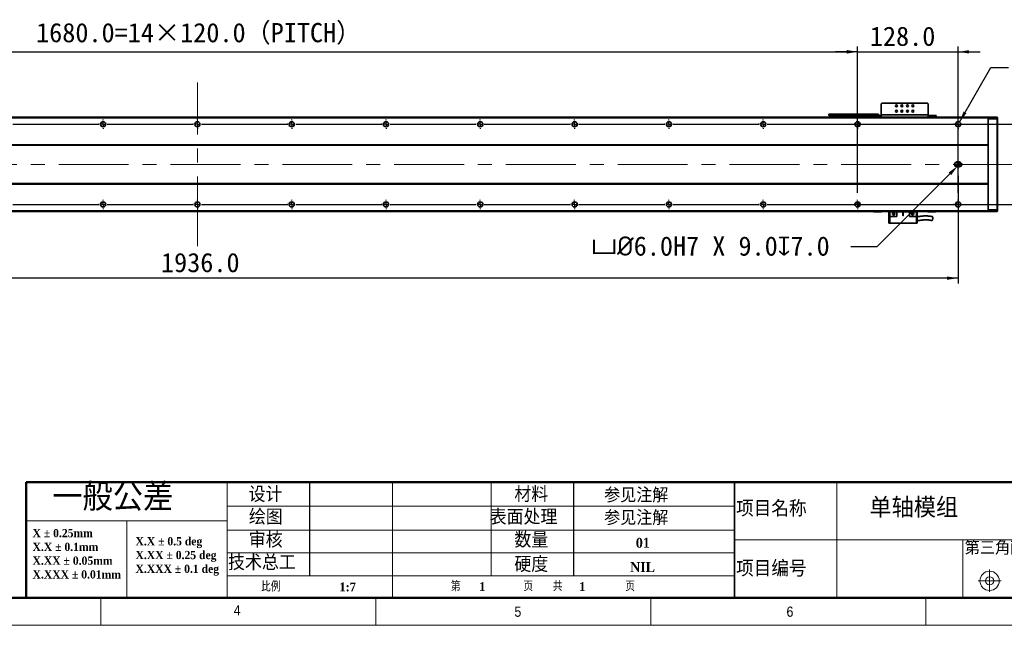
# Model space of a CAD drawing. Header units: millimetres. Extents: x 35 to 2905, y 35 to 2044.
# Tile 5 of 13: x 1017 to 2270, y 35 to 805. Entities that reach past the tile are written whole.
import ezdxf

# ---------------------------------------------------------------- set-up
doc = ezdxf.new("R2010")
doc.units = ezdxf.units.MM
doc.header["$LTSCALE"] = 7
doc.header["$PDSIZE"] = -1
doc.linetypes.add('CENTERX2', pattern=[20.32, 12.7, -2.54, 2.54, -2.54])
doc.layers.add('DIMNS', color=7, linetype='Continuous')
doc.layers.add('黑色实线', color=7, linetype='Continuous')
doc.styles.add('SLDTEXTSTYLE1', font='Gothic.ttf', dxfattribs={"width": 0.913})
doc.styles.add('SLDTEXTSTYLE2', font='timesbd.ttf', dxfattribs={"width": 0.933})
doc.styles.add('SLDTEXTSTYLE3', font='txt', dxfattribs={"bigfont": 'bigfont'})
doc.styles.add('SLDTEXTSTYLE4', font='txt', dxfattribs={"bigfont": 'bigfont'})
doc.styles.add('SLDTEXTSTYLE7', font='timesbd.ttf', dxfattribs={"width": 0.933, "bigfont": 'bigfont'})
doc.styles.add('SLDTEXTSTYLE8', font='txt')
doc.dimstyles.new('SLDDIMSTYLE0', dxfattribs={"dimtxt": 24.5, "dimasz": 14, "dimexe": 0, "dimexo": 0.0625, "dimgap": 6.125, "dimtad": 2, "dimdec": 1, "dimrnd": 1e-09, "dimzin": 4, "dimdsep": 46, "dimtxsty": 'SLDTEXTSTYLE8', "dimsah": 1, "dimcen": 0.09, "dimadec": 0, "dimazin": 1, "dimtfac": 1, "dimtdec": 1, "dimtmove": 0, "dimatfit": 0, "dimfxl": 0, "dimfrac": 2, "dimtolj": 1, "dimtzin": 12, "dimarcsym": 0})
doc.dimstyles.new('SLDDIMSTYLE4', dxfattribs={"dimtxt": 24.5, "dimasz": 14, "dimexe": 0, "dimexo": 0.0625, "dimgap": 6.125, "dimtad": 0, "dimtih": 1, "dimtoh": 1, "dimdec": 1, "dimrnd": 1e-09, "dimzin": 4, "dimdsep": 46, "dimtxsty": 'SLDTEXTSTYLE8', "dimsah": 1, "dimcen": 0, "dimadec": 0, "dimazin": 1, "dimtfac": 1, "dimtdec": 1, "dimtofl": 0, "dimtmove": 0, "dimatfit": 3, "dimfxl": 0, "dimfrac": 2, "dimtolj": 1, "dimtzin": 12, "dimarcsym": 0})
doc.dimstyles.new('SLDDIMSTYLE5', dxfattribs={"dimtxt": 24.5, "dimasz": 14, "dimexe": 0, "dimexo": 0.0625, "dimgap": 6.125, "dimtad": 2, "dimdec": 1, "dimrnd": 1e-09, "dimzin": 4, "dimdsep": 46, "dimtxsty": 'SLDTEXTSTYLE8', "dimsah": 1, "dimcen": 0.09, "dimadec": 0, "dimazin": 1, "dimtfac": 1, "dimtdec": 1, "dimtofl": 0, "dimtmove": 0, "dimatfit": 3, "dimfxl": 0, "dimfrac": 2, "dimtolj": 1, "dimtzin": 12, "dimarcsym": 0})
doc.dimstyles.new('SLDDIMSTYLE7', dxfattribs={"dimtxt": 24.5, "dimasz": 14, "dimexe": 0, "dimexo": 0.0625, "dimgap": 6.125, "dimtad": 0, "dimtih": 1, "dimtoh": 1, "dimdec": 1, "dimrnd": 1e-09, "dimzin": 4, "dimdsep": 46, "dimtxsty": 'SLDTEXTSTYLE8', "dimsah": 1, "dimcen": 0, "dimadec": 0, "dimazin": 1, "dimtfac": 1, "dimtdec": 1, "dimtofl": 0, "dimtmove": 0, "dimatfit": 3, "dimfxl": 0, "dimfrac": 2, "dimtolj": 1, "dimtzin": 12, "dimarcsym": 0})

# ---------------------------------------------------------------- blocks, each defined once
blk = doc.blocks.new('SW_NOTE_0')
at = {"color": 0, "linetype": 'Continuous', "lineweight": 0, "char_height": 10.5, "attachment_point": 1, "style": 'SLDTEXTSTYLE2'}
for s, insert in [('X.X ± 0.5 deg', (0, 13.8)), ('X.XX ± 0.25 deg', (0, -3.7)), ('X.XXX ± 0.1 deg', (0, -21.2))]:
    blk.add_mtext(s, dxfattribs=dict(at, insert=insert))
blk = doc.blocks.new('SW_NOTE_1')
at = {"color": 0, "linetype": 'Continuous', "lineweight": 0, "char_height": 10.5, "attachment_point": 1, "style": 'SLDTEXTSTYLE2'}
for s, insert in [('X ± 0.25mm ', (0, 13.8)), ('X.X ± 0.1mm', (0, -3.7))]:
    blk.add_mtext(s, dxfattribs=dict(at, insert=insert))
blk = doc.blocks.new('SW_NOTE_2')
at = {"color": 0, "linetype": 'Continuous', "lineweight": 0, "char_height": 10.5, "attachment_point": 1, "style": 'SLDTEXTSTYLE2'}
for s, insert in [('X.XX ± 0.05mm', (0, 13.8)), ('X.XXX ± 0.01mm', (0, -3.7))]:
    blk.add_mtext(s, dxfattribs=dict(at, insert=insert))
blk = doc.blocks.new('_D_26')
at = {"layer": 'Defpoints', "color": 0}
for p in [(2210.4, 618.8), (2212.5, 621)]:
    blk.add_point(p, dxfattribs=at)
at = {"layer": '黑色实线', "color": 0, "lineweight": -2}
for p, q in [((2108.2, 516.7), (2200.5, 608.9)), ((2074.4, 516.7), (2108.2, 516.7))]:
    blk.add_line(p, q, dxfattribs=at)
at = {"layer": '黑色实线', "color": 0}
blk.add_solid([(2198.9, 610.6), (2202.2, 607.3), (2210.4, 618.8)], dxfattribs=at)
at = {"layer": '黑色实线', "color": 0, "insert": (1744.3, 529.4), "char_height": 24.5, "attachment_point": 1, "style": 'SLDTEXTSTYLE8'}
blk.add_mtext('\\A1;{\\fGDT|b0|i0|c134|p2;v\\fISOCPEUR|b0|i0|c134|p34;%%C}6.0H7 X 9.0{\\fGDT|b0|i0|c134|p2;x}7.0', dxfattribs=at)
blk = doc.blocks.new('_D_27')
at = {"layer": '黑色实线'}
for p, q in [((275, 612.1), (275, 469.3)), ((2211, 606.5), (2211, 469.3)), ((2211, 476.3), (275, 476.3))]:
    blk.add_line(p, q, dxfattribs=at)
for points in [[(275, 476.3), (289, 474.2), (289, 478.4)], [(2211, 476.3), (2197, 478.4), (2197, 474.2)]]:
    blk.add_solid(points, dxfattribs=at)
at = {"layer": '黑色实线', "insert": (1196.7, 508.4), "char_height": 24.5, "attachment_point": 1, "style": 'SLDTEXTSTYLE8'}
blk.add_mtext('1936.0', dxfattribs=at)
blk = doc.blocks.new('SW_SYMBOL_HOLE_SPOT')
at = {"layer": '黑色实线', "color": 0}
for p, q in [((0, 6125), (0, 525)), ((11200, 525), (11200, 6125)), ((0, 525), (11200, 525))]:
    blk.add_line(p, q, dxfattribs=at)
blk = doc.blocks.new('SW_SYMBOL_HOLE_DEPTH')
at = {"layer": '黑色实线', "color": 0}
for p, q in [((0, 6125), (5600, 6125)), ((2800, 6125), (2800, 525)), ((700, 3885), (2800, 525)), ((4900, 3885), (2800, 525))]:
    blk.add_line(p, q, dxfattribs=at)
blk = doc.blocks.new('_D_28')
at = {"layer": '黑色实线'}
for p, q in [((2212.7, 674.8), (2252.7, 744.1)), ((2252.7, 744.1), (2275.1, 744.1))]:
    blk.add_line(p, q, dxfattribs=at)
blk.add_solid([(2212.7, 674.8), (2221.5, 685.9), (2217.9, 688)], dxfattribs=at)
at = {"layer": '黑色实线', "xscale": 0.004592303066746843, "yscale": 0.004592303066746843, "zscale": 0.004592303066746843}
for name, p in [('SW_SYMBOL_HOLE_SPOT', (2286.3, 707.9)), ('SW_SYMBOL_HOLE_DEPTH', (2470, 707.9))]:
    blk.add_blockref(name, p, dxfattribs=at)
at = {"layer": '黑色实线', "char_height": 24.5, "attachment_point": 1, "style": 'SLDTEXTSTYLE8'}
for s, insert in [('34X ', (2373.8, 776.5)), ('%%c', (2437.5, 776.3)), (' THROUGH HOLE', (2475.4, 776.5)), (' 42.0(UPSIDE DOWN)', (2505.9, 736.4)), ('%%c', (2354, 736.2)), (' 11.0 ', (2391.9, 736.4))]:
    blk.add_mtext(s, dxfattribs=dict(at, insert=insert))
blk = doc.blocks.new('_D_29')
at = {"layer": '黑色实线'}
for p, q in [((2331, 672), (2331, 700)), ((1977.8, 672), (2338, 672)), ((2331, 672), (2331, 570)), ((1977.8, 570), (2338, 570)), ((2331, 570), (2331, 542))]:
    blk.add_line(p, q, dxfattribs=at)
for points in [[(2331, 672), (2333.1, 686), (2328.9, 686)], [(2331, 570), (2328.9, 556), (2333.1, 556)]]:
    blk.add_solid(points, dxfattribs=at)
at = {"layer": '黑色实线', "insert": (2298.9, 578.6), "char_height": 24.5, "attachment_point": 1, "rotation": 90, "style": 'SLDTEXTSTYLE8'}
blk.add_mtext('102.0', dxfattribs=at)
blk = doc.blocks.new('_D_30')
at = {"layer": 'Defpoints', "color": 0}
for p in [(2083, 764), (403, 677.8), (2083, 677.8)]:
    blk.add_point(p, dxfattribs=at)
at = {"layer": '黑色实线', "color": 0, "lineweight": -2}
for p, q in [((403, 677.9), (403, 764)), ((417, 764), (2069, 764)), ((2083, 677.9), (2083, 764))]:
    blk.add_line(p, q, dxfattribs=at)
at = {"layer": '黑色实线', "color": 0}
for points in [[(417, 766.4), (417, 761.7), (403, 764)], [(2069, 766.4), (2069, 761.7), (2083, 764)]]:
    blk.add_solid(points, dxfattribs=at)
at = {"layer": '黑色实线', "color": 0, "insert": (1244.6, 800.7), "char_height": 24.5, "attachment_point": 2, "style": 'SLDTEXTSTYLE8'}
blk.add_mtext('\\A1;1680.0=14×120.0（PITCH）', dxfattribs=at)
blk = doc.blocks.new('_D_33')
at = {"layer": '黑色实线'}
for p, q in [((2083, 584.7), (2083, 771)), ((2211, 584.7), (2211, 771)), ((2083, 764), (2055, 764)), ((2083, 764), (2211, 764)), ((2211, 764), (2239, 764))]:
    blk.add_line(p, q, dxfattribs=at)
for points in [[(2083, 764), (2069, 766.1), (2069, 761.9)], [(2211, 764), (2225, 761.9), (2225, 766.1)]]:
    blk.add_solid(points, dxfattribs=at)
at = {"layer": '黑色实线', "insert": (2098.7, 796.1), "char_height": 24.5, "attachment_point": 1, "style": 'SLDTEXTSTYLE8'}
blk.add_mtext('128.0', dxfattribs=at)
blk = doc.blocks.new('SW_CENTERMARKSYMBOL_1')
at = {"layer": '黑色实线', "color": 0}
for p, q in [((485.08, 0), (594.92, 0)), ((594.92, 0), (594.16, 0)), ((600, 0), (597.46, 0)), ((600, 0), (597.46, 0)), ((600, 0), (597.46, 0)), ((600, 0), (597.46, 0)), ((600, 0), (597.46, 0)), ((600, 0), (597.46, 0)), ((600, 0), (597.46, 0)), ((600, 5.08), (600, 5.84)), ((600, 0), (600, 2.54)), ((600, 0), (600, 2.54)), ((600, 0), (600, 2.54)), ((600, 0), (600, 2.54)), ((600, 0), (600, 2.54)), ((600, 0), (600, 2.54)), ((600, 0), (600, 2.54)), ((600, 0), (600, -2.54)), ((600, 0), (602.54, 0)), ((600, 0), (600, -2.54)), ((600, 0), (602.54, 0)), ((600, 0), (600, -2.54)), ((600, 0), (602.54, 0)), ((600, 0), (600, -2.54)), ((600, 0), (602.54, 0)), ((600, 0), (600, -2.54)), ((600, 0), (602.54, 0)), ((600, 0), (600, -2.54)), ((600, 0), (602.54, 0)), ((600, 0), (600, -2.54)), ((600, 0), (602.54, 0)), ((605.08, 0), (605.84, 0)), ((605.08, 0), (714.92, 0)), ((714.92, 0), (714.16, 0)), ((720, 0), (717.46, 0)), ((720, 0), (717.46, 0)), ((720, 0), (717.46, 0)), ((720, 0), (717.46, 0)), ((720, 0), (717.46, 0)), ((720, 0), (717.46, 0)), ((720, 0), (717.46, 0)), ((720, 0), (717.46, 0)), ((720, 5.08), (720, 5.84)), ((720, 0), (720, 2.54)), ((720, 0), (720, 2.54)), ((720, 0), (720, 2.54)), ((720, 0), (720, 2.54)), ((720, 0), (720, 2.54)), ((720, 0), (720, 2.54)), ((720, 0), (720, 2.54)), ((720, 0), (720, 2.54)), ((720, 0), (720, -2.54)), ((720, 0), (722.54, 0)), ((720, 0), (720, -2.54)), ((720, 0), (722.54, 0)), ((720, 0), (720, -2.54)), ((720, 0), (722.54, 0)), ((720, 0), (720, -2.54)), ((720, 0), (722.54, 0)), ((720, 0), (720, -2.54)), ((720, 0), (722.54, 0)), ((720, 0), (720, -2.54)), ((720, 0), (722.54, 0)), ((720, 0), (720, -2.54)), ((720, 0), (722.54, 0)), ((720, 0), (720, -2.54)), ((720, 0), (722.54, 0)), ((725.08, 0), (725.84, 0)), ((725.08, 0), (834.92, 0)), ((834.92, 0), (834.16, 0)), ((840, 0), (837.46, 0)), ((840, 0), (837.46, 0)), ((840, 0), (837.46, 0)), ((840, 0), (837.46, 0)), ((840, 0), (837.46, 0)), ((840, 0), (837.46, 0)), ((840, 0), (837.46, 0)), ((840, 5.08), (840, 5.84)), ((840, 0), (840, 2.54)), ((840, 0), (840, 2.54)), ((840, 0), (840, 2.54)), ((840, 0), (840, 2.54)), ((840, 0), (840, 2.54)), ((840, 0), (840, 2.54)), ((840, 0), (840, 2.54)), ((840, 0), (840, -2.54)), ((840, 0), (842.54, 0)), ((840, 0), (840, -2.54)), ((840, 0), (842.54, 0)), ((840, 0), (840, -2.54)), ((840, 0), (842.54, 0)), ((840, 0), (840, -2.54)), ((840, 0), (842.54, 0)), ((840, 0), (840, -2.54)), ((840, 0), (842.54, 0)), ((840, 0), (840, -2.54)), ((840, 0), (842.54, 0)), ((840, 0), (840, -2.54)), ((840, 0), (842.54, 0)), ((845.08, 0), (845.84, 0)), ((845.08, 0), (954.92, 0)), ((954.92, 0), (954.16, 0)), ((960, 0), (957.46, 0)), ((960, 0), (957.46, 0)), ((960, 0), (957.46, 0)), ((960, 0), (957.46, 0)), ((960, 0), (957.46, 0)), ((960, 0), (957.46, 0)), ((960, 5.08), (960, 5.84)), ((960, 0), (960, 2.54)), ((960, 0), (960, 2.54)), ((960, 0), (960, 2.54)), ((960, 0), (960, 2.54)), ((960, 0), (960, 2.54)), ((960, 0), (960, 2.54)), ((960, 0), (960, -2.54)), ((960, 0), (962.54, 0)), ((960, 0), (960, -2.54)), ((960, 0), (962.54, 0)), ((960, 0), (960, -2.54)), ((960, 0), (962.54, 0)), ((960, 0), (960, -2.54)), ((960, 0), (962.54, 0)), ((960, 0), (960, -2.54)), ((960, 0), (962.54, 0)), ((960, 0), (960, -2.54)), ((960, 0), (962.54, 0)), ((965.08, 0), (965.84, 0)), ((965.08, 0), (1074.92, 0)), ((1074.92, 0), (1074.16, 0)), ((1080, 0), (1077.46, 0)), ((1080, 0), (1077.46, 0)), ((1080, 0), (1077.46, 0)), ((1080, 0), (1077.46, 0)), ((1080, 0), (1077.46, 0)), ((1080, 5.08), (1080, 5.84)), ((1080, 0), (1080, 2.54)), ((1080, 0), (1080, 2.54)), ((1080, 0), (1080, 2.54)), ((1080, 0), (1080, 2.54)), ((1080, 0), (1080, 2.54)), ((1080, 0), (1080, -2.54)), ((1080, 0), (1082.54, 0)), ((1080, 0), (1080, -2.54)), ((1080, 0), (1082.54, 0)), ((1080, 0), (1080, -2.54)), ((1080, 0), (1082.54, 0)), ((1080, 0), (1080, -2.54)), ((1080, 0), (1082.54, 0)), ((1080, 0), (1080, -2.54)), ((1080, 0), (1082.54, 0)), ((1085.08, 0), (1085.84, 0)), ((1085.08, 0), (1194.92, 0)), ((1194.92, 0), (1194.16, 0)), ((1200, 0), (1197.46, 0)), ((1200, 0), (1197.46, 0)), ((1200, 0), (1197.46, 0)), ((1200, 0), (1197.46, 0)), ((1200, 5.08), (1200, 5.84)), ((1200, 0), (1200, 2.54)), ((1200, 0), (1200, 2.54)), ((1200, 0), (1200, 2.54)), ((1200, 0), (1200, 2.54)), ((1200, 0), (1200, -2.54)), ((1200, 0), (1202.54, 0)), ((1200, 0), (1200, -2.54)), ((1200, 0), (1202.54, 0)), ((1200, 0), (1200, -2.54)), ((1200, 0), (1202.54, 0)), ((1200, 0), (1200, -2.54)), ((1200, 0), (1202.54, 0)), ((1205.08, 0), (1205.84, 0)), ((1205.08, 0), (1314.92, 0)), ((1314.92, 0), (1314.16, 0)), ((1320, 0), (1317.46, 0)), ((1320, 0), (1317.46, 0)), ((1320, 0), (1317.46, 0)), ((1320, 5.08), (1320, 5.84)), ((1320, 0), (1320, 2.54)), ((1320, 0), (1320, 2.54)), ((1320, 0), (1320, 2.54)), ((1320, 0), (1320, -2.54)), ((1320, 0), (1322.54, 0)), ((1320, 0), (1320, -2.54)), ((1320, 0), (1322.54, 0)), ((1320, 0), (1320, -2.54)), ((1320, 0), (1322.54, 0)), ((1325.08, 0), (1325.84, 0)), ((1325.08, 0), (1434.92, 0)), ((1434.92, 0), (1434.16, 0)), ((1440, 0), (1437.46, 0)), ((1440, 0), (1437.46, 0)), ((1440, 5.08), (1440, 5.84)), ((1440, 0), (1440, 2.54)), ((1440, 0), (1440, 2.54)), ((1440, 0), (1440, -2.54)), ((1440, 0), (1442.54, 0)), ((1440, 0), (1440, -2.54)), ((1440, 0), (1442.54, 0)), ((1445.08, 0), (1445.84, 0)), ((1445.08, 0), (1554.92, 0)), ((1560, 0), (1557.46, 0)), ((1560, 5.08), (1560, 5.84)), ((1560, 0), (1560, 2.54)), ((1560, 0), (1560, -2.54)), ((1560, 0), (1562.54, 0)), ((1565.08, 0), (1565.84, 0)), ((600, -5.08), (600, -5.84)), ((720, -5.08), (720, -5.84)), ((840, -5.08), (840, -5.84)), ((960, -5.08), (960, -5.84)), ((1080, -5.08), (1080, -5.84)), ((1200, -5.08), (1200, -5.84)), ((1320, -5.08), (1320, -5.84)), ((1440, -5.08), (1440, -5.84)), ((1560, -5.08), (1560, -5.84))]:
    blk.add_line(p, q, dxfattribs=at)
blk = doc.blocks.new('SW_CENTERMARKSYMBOL_2')
at = {"layer": '黑色实线', "color": 0}
for p, q in [((365.08, 0), (474.92, 0)), ((474.92, 0), (474.16, 0)), ((480, 0), (477.46, 0)), ((480, 0), (477.46, 0)), ((480, 0), (477.46, 0)), ((480, 0), (477.46, 0)), ((480, 0), (477.46, 0)), ((480, 0), (477.46, 0)), ((480, 0), (477.46, 0)), ((480, 5.08), (480, 5.84)), ((480, 0), (480, 2.54)), ((480, 0), (480, 2.54)), ((480, 0), (480, 2.54)), ((480, 0), (480, 2.54)), ((480, 0), (480, 2.54)), ((480, 0), (480, 2.54)), ((480, 0), (480, 2.54)), ((480, 0), (480, -2.54)), ((480, 0), (482.54, 0)), ((480, 0), (480, -2.54)), ((480, 0), (482.54, 0)), ((480, 0), (480, -2.54)), ((480, 0), (482.54, 0)), ((480, 0), (480, -2.54)), ((480, 0), (482.54, 0)), ((480, 0), (480, -2.54)), ((480, 0), (482.54, 0)), ((480, 0), (480, -2.54)), ((480, 0), (482.54, 0)), ((480, 0), (480, -2.54)), ((480, 0), (482.54, 0)), ((485.08, 0), (485.84, 0)), ((485.08, 0), (594.92, 0)), ((594.92, 0), (594.16, 0)), ((600, 0), (597.46, 0)), ((600, 0), (597.46, 0)), ((600, 0), (597.46, 0)), ((600, 0), (597.46, 0)), ((600, 0), (597.46, 0)), ((600, 0), (597.46, 0)), ((600, 0), (597.46, 0)), ((600, 0), (597.46, 0)), ((600, 5.08), (600, 5.84)), ((600, 0), (600, 2.54)), ((600, 0), (600, 2.54)), ((600, 0), (600, 2.54)), ((600, 0), (600, 2.54)), ((600, 0), (600, 2.54)), ((600, 0), (600, 2.54)), ((600, 0), (600, 2.54)), ((600, 0), (600, 2.54)), ((600, 0), (600, -2.54)), ((600, 0), (602.54, 0)), ((600, 0), (600, -2.54)), ((600, 0), (602.54, 0)), ((600, 0), (600, -2.54)), ((600, 0), (602.54, 0)), ((600, 0), (600, -2.54)), ((600, 0), (602.54, 0)), ((600, 0), (600, -2.54)), ((600, 0), (602.54, 0)), ((600, 0), (600, -2.54)), ((600, 0), (602.54, 0)), ((600, 0), (600, -2.54)), ((600, 0), (602.54, 0)), ((600, 0), (600, -2.54)), ((600, 0), (602.54, 0)), ((605.08, 0), (605.84, 0)), ((605.08, 0), (714.92, 0)), ((714.92, 0), (714.16, 0)), ((720, 0), (717.46, 0)), ((720, 0), (717.46, 0)), ((720, 0), (717.46, 0)), ((720, 0), (717.46, 0)), ((720, 0), (717.46, 0)), ((720, 0), (717.46, 0)), ((720, 0), (717.46, 0)), ((720, 5.08), (720, 5.84)), ((720, 0), (720, 2.54)), ((720, 0), (720, 2.54)), ((720, 0), (720, 2.54)), ((720, 0), (720, 2.54)), ((720, 0), (720, 2.54)), ((720, 0), (720, 2.54)), ((720, 0), (720, 2.54)), ((720, 0), (720, -2.54)), ((720, 0), (722.54, 0)), ((720, 0), (720, -2.54)), ((720, 0), (722.54, 0)), ((720, 0), (720, -2.54)), ((720, 0), (722.54, 0)), ((720, 0), (720, -2.54)), ((720, 0), (722.54, 0)), ((720, 0), (720, -2.54)), ((720, 0), (722.54, 0)), ((720, 0), (720, -2.54)), ((720, 0), (722.54, 0)), ((720, 0), (720, -2.54)), ((720, 0), (722.54, 0)), ((725.08, 0), (725.84, 0)), ((725.08, 0), (834.92, 0)), ((834.92, 0), (834.16, 0)), ((840, 0), (837.46, 0)), ((840, 0), (837.46, 0)), ((840, 0), (837.46, 0)), ((840, 0), (837.46, 0)), ((840, 0), (837.46, 0)), ((840, 0), (837.46, 0)), ((840, 5.08), (840, 5.84)), ((840, 0), (840, 2.54)), ((840, 0), (840, 2.54)), ((840, 0), (840, 2.54)), ((840, 0), (840, 2.54)), ((840, 0), (840, 2.54)), ((840, 0), (840, 2.54)), ((840, 0), (840, -2.54)), ((840, 0), (842.54, 0)), ((840, 0), (840, -2.54)), ((840, 0), (842.54, 0)), ((840, 0), (840, -2.54)), ((840, 0), (842.54, 0)), ((840, 0), (840, -2.54)), ((840, 0), (842.54, 0)), ((840, 0), (840, -2.54)), ((840, 0), (842.54, 0)), ((840, 0), (840, -2.54)), ((840, 0), (842.54, 0)), ((845.08, 0), (845.84, 0)), ((845.08, 0), (954.92, 0)), ((954.92, 0), (954.16, 0)), ((960, 0), (957.46, 0)), ((960, 0), (957.46, 0)), ((960, 0), (957.46, 0)), ((960, 0), (957.46, 0)), ((960, 0), (957.46, 0)), ((960, 5.08), (960, 5.84)), ((960, 0), (960, 2.54)), ((960, 0), (960, 2.54)), ((960, 0), (960, 2.54)), ((960, 0), (960, 2.54)), ((960, 0), (960, 2.54)), ((960, 0), (960, -2.54)), ((960, 0), (962.54, 0)), ((960, 0), (960, -2.54)), ((960, 0), (962.54, 0)), ((960, 0), (960, -2.54)), ((960, 0), (962.54, 0)), ((960, 0), (960, -2.54)), ((960, 0), (962.54, 0)), ((960, 0), (960, -2.54)), ((960, 0), (962.54, 0)), ((965.08, 0), (965.84, 0)), ((965.08, 0), (1074.92, 0)), ((1074.92, 0), (1074.16, 0)), ((1080, 0), (1077.46, 0)), ((1080, 0), (1077.46, 0)), ((1080, 0), (1077.46, 0)), ((1080, 0), (1077.46, 0)), ((1080, 5.08), (1080, 5.84)), ((1080, 0), (1080, 2.54)), ((1080, 0), (1080, 2.54)), ((1080, 0), (1080, 2.54)), ((1080, 0), (1080, 2.54)), ((1080, 0), (1080, -2.54)), ((1080, 0), (1082.54, 0)), ((1080, 0), (1080, -2.54)), ((1080, 0), (1082.54, 0)), ((1080, 0), (1080, -2.54)), ((1080, 0), (1082.54, 0)), ((1080, 0), (1080, -2.54)), ((1080, 0), (1082.54, 0)), ((1085.08, 0), (1085.84, 0)), ((1085.08, 0), (1194.92, 0)), ((1194.92, 0), (1194.16, 0)), ((1200, 0), (1197.46, 0)), ((1200, 0), (1197.46, 0)), ((1200, 0), (1197.46, 0)), ((1200, 5.08), (1200, 5.84)), ((1200, 0), (1200, 2.54)), ((1200, 0), (1200, 2.54)), ((1200, 0), (1200, 2.54)), ((1200, 0), (1200, -2.54)), ((1200, 0), (1202.54, 0)), ((1200, 0), (1200, -2.54)), ((1200, 0), (1202.54, 0)), ((1200, 0), (1200, -2.54)), ((1200, 0), (1202.54, 0)), ((1205.08, 0), (1205.84, 0)), ((1205.08, 0), (1314.92, 0)), ((1314.92, 0), (1314.16, 0)), ((1320, 0), (1317.46, 0)), ((1320, 0), (1317.46, 0)), ((1320, 5.08), (1320, 5.84)), ((1320, 0), (1320, 2.54)), ((1320, 0), (1320, 2.54)), ((1320, 0), (1320, -2.54)), ((1320, 0), (1322.54, 0)), ((1320, 0), (1320, -2.54)), ((1320, 0), (1322.54, 0)), ((1325.08, 0), (1325.84, 0)), ((1325.08, 0), (1434.92, 0)), ((1440, 0), (1437.46, 0)), ((1440, 5.08), (1440, 5.84)), ((1440, 0), (1440, 2.54)), ((1440, 0), (1440, -2.54)), ((1440, 0), (1442.54, 0)), ((1445.08, 0), (1445.84, 0)), ((480, -5.08), (480, -5.84)), ((600, -5.08), (600, -5.84)), ((720, -5.08), (720, -5.84)), ((840, -5.08), (840, -5.84)), ((960, -5.08), (960, -5.84)), ((1080, -5.08), (1080, -5.84)), ((1200, -5.08), (1200, -5.84)), ((1320, -5.08), (1320, -5.84)), ((1440, -5.08), (1440, -5.84))]:
    blk.add_line(p, q, dxfattribs=at)
blk = doc.blocks.new('SW_CENTERMARKSYMBOL_3')
at = {"layer": '黑色实线', "color": 0}
for p, q in [((-5.08, 0), (-5.84, 0)), ((0, 0), (-2.54, 0)), ((0, 5.08), (0, 5.84)), ((0, 0), (0, 2.54)), ((0, 0), (0, -2.54)), ((0, 0), (2.54, 0)), ((5.08, 0), (5.84, 0)), ((0, -5.08), (0, -5.84))]:
    blk.add_line(p, q, dxfattribs=at)
blk = doc.blocks.new('SW_CENTERMARKSYMBOL_4')
at = {"layer": '黑色实线', "color": 0}
for p, q in [((-5.08, 0), (-5.84, 0)), ((0, 0), (-2.54, 0)), ((0, 5.08), (0, 5.84)), ((0, 0), (0, 2.54)), ((0, 0), (0, -2.54)), ((0, 0), (2.54, 0)), ((5.08, 0), (5.84, 0)), ((0, -5.08), (0, -5.84))]:
    blk.add_line(p, q, dxfattribs=at)
blk = doc.blocks.new('SW_CENTERMARKSYMBOL_5')
at = {"layer": '黑色实线', "color": 0}
for p, q in [((-5.08, 0), (-5.54, 0)), ((0, 0), (-2.54, 0)), ((0, 5.08), (0, 5.54)), ((0, 0), (0, 2.54)), ((0, 0), (2.54, 0)), ((0, 0), (0, -2.54)), ((5.08, 0), (5.54, 0)), ((0, -5.08), (0, -5.54))]:
    blk.add_line(p, q, dxfattribs=at)
blk = doc.blocks.new('SW_DOWELSYMBOL_5')
at = {"linetype": 'Continuous', "lineweight": 18}
h = blk.add_hatch(color=0, dxfattribs=at)
edge = h.paths.add_edge_path(flags=0)
edge.add_arc((0, 0), 3, 180, 270)
edge.add_line((0, -3), (0, 0))
edge.add_line((0, 0), (-3, 0))
h = blk.add_hatch(color=0, dxfattribs=at)
edge = h.paths.add_edge_path(flags=0)
edge.add_arc((0, 0), 3, 0, 90)
edge.add_line((0, 3), (0, 0))
edge.add_line((0, 0), (3, 0))
at = {"layer": '黑色实线', "color": 0}
blk.add_circle((0, 0), 3, dxfattribs=at)
blk = doc.blocks.new('SW_DOWELSYMBOL_6')
at = {"linetype": 'Continuous', "lineweight": 18}
h = blk.add_hatch(color=0, dxfattribs=at)
edge = h.paths.add_edge_path(flags=0)
edge.add_arc((0, 0), 3, 180, 270)
edge.add_line((0, -3), (0, 0))
edge.add_line((0, 0), (-3, 0))
h = blk.add_hatch(color=0, dxfattribs=at)
edge = h.paths.add_edge_path(flags=0)
edge.add_arc((0, 0), 3, 0, 90)
edge.add_line((0, 3), (0, 0))
edge.add_line((0, 0), (3, 0))
at = {"layer": '黑色实线', "color": 0}
blk.add_circle((0, 0), 3, dxfattribs=at)

msp = doc.modelspace()

# ---------------------------------------------------------------- linework, layer by layer
at = {"color": 7, "linetype": 'Continuous', "lineweight": 35}
for p, q in [((2114.0334176, 698.7647052), (2113.0332516, 697.7647032)), ((2113.0332516, 697.7647032), (2113.0332516, 683.9647005)), ((2172.0332669, 698.7647052), (2114.0334176, 698.7647052)), ((2173.0334328, 697.7647032), (2172.0332669, 698.7647052)), ((2173.0334328, 683.9647005), (2173.0334328, 697.7647032)), ((2249.033408, 680.9647019), (237.0333241, 680.9647019)), ((2249.033408, 679.9647036), (237.0333241, 679.9647036)), ((2046.5333031, 682.9698394), (2046.5333031, 684.9698435)), ((2046.5333031, 684.9698435), (2047.5332306, 684.9698435)), ((2047.5332306, 682.9698394), (2046.5333031, 682.9698394)), ((2047.5332306, 684.9698435), (2047.5332306, 682.9698394)), ((2047.5332306, 684.9698435), (2101.5333699, 684.9698435)), ((2047.5332306, 682.9698394), (2101.5333699, 682.9698394)), ((2074.5334195, 681.1365048), (2074.5334195, 682.9698394)), ((2074.5334195, 680.9647019), (2074.5334195, 681.1365048)), ((2101.5333699, 682.9698394), (2101.5333699, 684.9698435)), ((2101.5333699, 684.9698435), (2109.5332669, 684.9698435)), ((2109.5332669, 682.9698394), (2101.5333699, 682.9698394)), ((2103.0332612, 680.9647019), (2103.0332612, 682.9646985)), ((2103.0332612, 682.9646985), (2104.0334271, 682.9646985)), ((2104.0334271, 682.9646985), (2104.0334271, 680.9647019)), ((2104.0334271, 682.9646985), (2112.0333241, 682.9646985)), ((2109.5332669, 684.9698435), (2109.5332669, 682.9698394)), ((2109.5332669, 682.9698394), (2109.5332669, 682.9646985)), ((2112.0333241, 682.9646985), (2112.0333241, 680.9647019)), ((2113.0332516, 682.9646985), (2112.0333241, 682.9646985)), ((2173.0334328, 683.9647005), (2113.0332516, 683.9647005)), ((2113.0332516, 680.9647019), (2113.0332516, 683.9647005)), ((2173.0334328, 683.9647005), (2173.0334328, 680.9647019)), ((2174.0333603, 682.9646985), (2173.0334328, 682.9646985)), ((2174.0333603, 682.9646985), (2174.0333603, 680.9647019)), ((2174.0333603, 682.9646985), (2182.0332574, 682.9646985)), ((2182.0332574, 680.9647019), (2182.0332574, 682.9646985)), ((2182.0332574, 682.9646985), (2183.0334233, 682.9646985)), ((2183.0334233, 682.9646985), (2183.0334233, 680.9647019)), ((2249.033408, 680.6647043), (2249.3333386, 680.9647019)), ((2249.033408, 679.9647036), (2249.033408, 680.9647019)), ((2249.033408, 645.9647018), (2249.033408, 679.9647036)), ((2249.033408, 678.8404371), (2249.3333386, 678.9647016)), ((2249.3333386, 680.9647019), (2249.3333386, 678.9647016)), ((2249.3333386, 680.9647019), (2260.733323, 680.9647019)), ((2249.3333386, 678.9647016), (2249.3333386, 562.9647012)), ((2260.733323, 678.9647016), (2249.3333386, 678.9647016)), ((2260.733323, 678.9647016), (2260.733323, 680.9647019)), ((2261.0332535, 680.6647043), (2260.733323, 680.9647019)), ((2260.733323, 562.9647012), (2260.733323, 678.9647016)), ((2261.0332535, 678.8404371), (2260.733323, 678.9647016)), ((2261.0332535, 680.6647043), (2261.0332535, 678.8404371)), ((2261.0332535, 678.8404371), (2261.0332535, 563.0889657)), ((2083.1832455, 668.668111), (2083.1832455, 675.2612899)), ((2084.1834115, 668.871564), (2084.1834115, 675.0578406)), ((2208.0332802, 673.339476), (2208.0332802, 670.5899286)), ((2249.033408, 645.9647018), (237.0333241, 645.9647018)), ((2249.033408, 645.4647026), (237.0333241, 645.4647026)), ((2249.033408, 645.9647018), (2249.033408, 645.4647026)), ((2249.033408, 596.464702), (2249.033408, 645.4647026)), ((2212.5334309, 623.9647019), (2209.5334099, 623.9647019)), ((2209.5334099, 617.9647019), (2212.5334309, 617.9647019)), ((2249.033408, 596.464702), (237.0333241, 596.464702)), ((2249.033408, 595.964701), (237.0333241, 595.964701)), ((2249.033408, 595.964701), (2249.033408, 596.464702)), ((2249.033408, 561.9647029), (2249.033408, 595.964701)), ((2083.1832455, 566.6698414), (2083.1832455, 573.2612918)), ((2083.1832455, 566.6698414), (2083.2173394, 566.6698414)), ((2083.1832455, 566.6681129), (2083.1832455, 566.6698414)), ((2084.1834115, 566.8715659), (2084.1834115, 573.0578388)), ((2208.0332802, 571.3394742), (2208.0332802, 568.5899305)), ((2249.033408, 561.9647029), (237.0333241, 561.9647029)), ((2249.033408, 560.9647009), (237.0333241, 560.9647009)), ((2103.5332249, 560.7698384), (2103.5332249, 560.9647009)), ((2103.8333939, 560.4698408), (2103.5332249, 560.7698384)), ((2103.5332249, 560.7698384), (2104.5333909, 560.7698384)), ((2104.6576069, 560.4698408), (2103.8333939, 560.4698408)), ((2104.5333909, 560.9647009), (2104.5333909, 560.7698384)), ((2104.6576069, 560.4698408), (2104.5333909, 560.7698384)), ((2104.5333909, 560.7698384), (2112.5332879, 560.7698384)), ((2112.4090718, 560.4698408), (2104.6576069, 560.4698408)), ((2112.4090718, 560.4698408), (2112.5332879, 560.7698384)), ((2113.2332848, 560.4698408), (2112.4090718, 560.4698408)), ((2112.5332879, 560.7698384), (2112.5332879, 560.9647009)), ((2112.5332879, 560.7698384), (2113.5332154, 560.7698384)), ((2113.5332154, 560.7698384), (2113.2332848, 560.4698408)), ((2113.5332154, 560.9647009), (2113.5332154, 560.7698384)), ((2123.0332421, 560.6747019), (2123.0332421, 546.2747003)), ((2124.2334412, 560.6747019), (2123.0332421, 560.6747019)), ((2124.033408, 560.6747019), (2124.033408, 560.9647009)), ((2124.2334412, 554.6747009), (2124.033408, 554.6747009)), ((2124.033408, 546.2747003), (2124.033408, 554.6747009)), ((2124.2334412, 560.6747019), (2124.2334412, 554.6747009)), ((2133.0332326, 560.6747019), (2124.2334412, 560.6747019)), ((2124.2334412, 554.6747009), (2133.0332326, 554.6747009)), ((2133.0332326, 560.6747019), (2140.7832669, 560.6747019)), ((2133.0332326, 560.6747019), (2133.0332326, 554.6747009)), ((2141.2832306, 560.6747019), (2140.7832669, 560.6747019)), ((2140.7832669, 560.6747019), (2140.7832669, 555.9247035)), ((2141.2832306, 560.6747019), (2149.033265, 560.6747019)), ((2141.2832306, 555.9247035), (2141.2832306, 560.6747019)), ((2149.033265, 554.6747009), (2149.033265, 560.6747019)), ((2157.8332947, 560.6747019), (2149.033265, 560.6747019)), ((2149.033265, 554.6747009), (2157.8332947, 554.6747009)), ((2152.4114178, 559.1264191), (2152.5787877, 559.2239845)), ((2152.4114178, 559.1264191), (2152.5787877, 559.2239845)), ((2154.0426777, 558.7259169), (2154.173808, 558.3219166)), ((2157.8332947, 554.6747009), (2157.8332947, 560.6747019)), ((2159.0332554, 560.6747019), (2157.8332947, 560.6747019)), ((2158.0333279, 554.6747009), (2157.8332947, 554.6747009)), ((2158.0333279, 560.6747019), (2158.0333279, 560.9647009)), ((2158.0333279, 554.6747009), (2158.0333279, 546.2747003)), ((2159.0332554, 546.2747003), (2159.0332554, 560.6747019)), ((2172.5332306, 560.7698384), (2172.5332306, 560.9647009)), ((2172.8333996, 560.4698408), (2172.5332306, 560.7698384)), ((2172.5332306, 560.7698384), (2173.5333966, 560.7698384)), ((2173.6576127, 560.4698408), (2172.8333996, 560.4698408)), ((2173.5333966, 560.9647009), (2173.5333966, 560.7698384)), ((2173.5333966, 560.7698384), (2181.5332936, 560.7698384)), ((2173.6576127, 560.4698408), (2173.5333966, 560.7698384)), ((2181.4090775, 560.4698408), (2173.6576127, 560.4698408)), ((2181.4090775, 560.4698408), (2181.5332936, 560.7698384)), ((2182.2332905, 560.4698408), (2181.4090775, 560.4698408)), ((2181.5332936, 560.7698384), (2181.5332936, 560.9647009)), ((2181.5332936, 560.7698384), (2182.5332211, 560.7698384)), ((2182.5332211, 560.7698384), (2182.2332905, 560.4698408)), ((2182.5332211, 560.9647009), (2182.5332211, 560.7698384)), ((2249.033408, 563.0889657), (2249.3333386, 562.9647012)), ((2249.033408, 561.9647029), (2249.033408, 560.9647009)), ((2249.033408, 561.2647022), (2249.3333386, 560.9647009)), ((2249.3333386, 562.9647012), (2249.3333386, 560.9647009)), ((2249.3333386, 562.9647012), (2260.733323, 562.9647012)), ((2260.733323, 560.9647009), (2249.3333386, 560.9647009)), ((2261.0332535, 563.0889657), (2260.733323, 562.9647012)), ((2260.733323, 560.9647009), (2260.733323, 562.9647012)), ((2261.0332535, 561.2647022), (2260.733323, 560.9647009)), ((2261.0332535, 563.0889657), (2261.0332535, 561.2647022)), ((2124.033408, 546.2747003), (2123.0332421, 546.2747003)), ((2158.0333279, 546.2747003), (2124.033408, 546.2747003)), ((2159.0332554, 546.2747003), (2158.0333279, 546.2747003)), ((1926.2913786, 217), (1926.2913786, 70))]:
    msp.add_line(p, q, dxfattribs=at)
at = {"color": 8, "linetype": 'Continuous', "lineweight": 35}
for p, q in [((2140.276389, 689.4698377), (2138.790326, 689.4698377)), ((2147.2763585, 689.4698377), (2145.7902955, 689.4698377)), ((2074.5334195, 681.1365048), (2103.0332612, 681.1365048))]:
    msp.add_line(p, q, dxfattribs=at)
at = {"color": 7, "linetype": 'Continuous', "lineweight": 50}
for p, q in [((1025.2864855, 217), (1025.2864855, 70)), ((1025.2864855, 217), (1281, 217)), ((2870, 217), (1281, 217)), ((70, 70), (2870, 70))]:
    msp.add_line(p, q, dxfattribs=at)
at = {"color": 7, "linetype": 'Continuous', "lineweight": 18}
for p, q in [((1281, 217), (1281, 192.5)), ((1281, 168), (1281, 217)), ((1281, 192.5), (1281, 217)), ((1491.2947341, 217), (1491.2947341, 70)), ((1617, 217), (1617, 98.0415225)), ((2056.7777506, 217), (2056.7777506, 70)), ((1281, 168), (1281, 192.5)), ((1281, 186.6064057), (1926.2913786, 186.6064057)), ((1281, 168), (1025.2864855, 168)), ((1153.1432427, 168), (1153.1432427, 70)), ((1281, 168), (1281, 70)), ((1281, 155.7844537), (1926.2913786, 155.7844537)), ((1926.2913786, 143.5), (2339.7556851, 143.5)), ((2217.0956224, 143.5), (2217.0956224, 70)), ((1281, 126.9132581), (1926.2913786, 126.9132581)), ((2251.0573589, 106.0396721), (2251.0573589, 77.4416029)), ((1926.2913786, 98.0415225), (1281, 98.0415225)), ((2236.4989196, 91.4812329), (2265.9081572, 91.4812329)), ((70, 70), (2870, 70)), ((861, 70), (2870, 70)), ((1120, 35), (1120, 70)), ((1470, 35), (1470, 70)), ((1820, 70), (1820, 35)), ((2170, 35), (2170, 70)), ((35, 35), (2905, 35))]:
    msp.add_line(p, q, dxfattribs=at)
at = {"color": 7, "linetype": 'Continuous', "lineweight": 35}
for centre, radius in [((2132.5333241, 695.4647019), 1.25), ((2132.5333241, 688.4647019), 1.25), ((2139.5333241, 695.4647019), 1.25), ((2139.5333241, 688.4647019), 1.25), ((2146.5333241, 695.4647019), 1.25), ((2146.5333241, 688.4647019), 1.25), ((2153.5333241, 695.4647019), 1.25), ((2153.5333241, 688.4647019), 1.25), ((1123.0333241, 671.9647019), 3.3), ((1243.0333241, 671.9647019), 3.3), ((1363.0333241, 671.9647019), 3.3), ((1483.0333241, 671.9647019), 3.3), ((1603.0333241, 671.9647019), 3.3), ((1723.0333241, 671.9647019), 3.3), ((1843.0333241, 671.9647019), 3.3), ((1963.0333241, 671.9647019), 3.3), ((2083.0333241, 671.9647019), 3.3), ((2211.0333241, 671.9647019), 3.3), ((1123.0333241, 569.9647019), 3.3), ((1243.0333241, 569.9647019), 3.3), ((1363.0333241, 569.9647019), 3.3), ((1483.0333241, 569.9647019), 3.3), ((1603.0333241, 569.9647019), 3.3), ((1723.0333241, 569.9647019), 3.3), ((1843.0333241, 569.9647019), 3.3), ((1963.0333241, 569.9647019), 3.3), ((2083.0333241, 569.9647019), 3.3), ((2211.0333241, 569.9647019), 3.3), ((2129.0333241, 558.1747019), 1.6), ((2153.0333241, 558.1747019), 1.6)]:
    msp.add_circle(centre, radius, dxfattribs=at)
at = {"color": 7, "linetype": 'Continuous', "lineweight": 18}
for radius in [12.25, 5.25]:
    msp.add_circle((2251.0573589, 91.4812329), radius, dxfattribs=at)
at = {"color": 7, "linetype": 'Continuous', "lineweight": 35}
for centre, radius, start, end in [((2083.5833241, 667.96984), 1.9, 102.2950776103, 151.9572778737), ((2209.5333241, 620.9647019), 3, 90, 270), ((2212.5333241, 620.9647019), 3, 270, 90), ((2083.5833241, 573.96984), 1.9, 208.3371113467, 257.8203842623), ((2141.0333241, 555.9247019), 0.25, 180, 0)]:
    msp.add_arc(centre, radius, start, end, dxfattribs=at)
for points, knots in [([(2130.1738785, 558.3219166), (2130.1930954, 558.1933602), (2130.2317147, 557.9350065), (2130.1251731, 557.5446794), (2129.902704, 557.1990655), (2129.5669725, 556.932437), (2129.1490008, 556.7818957), (2128.6913782, 556.7745929), (2128.2564137, 556.9055396), (2128.0251797, 557.0877583), (2127.9165314, 557.1733761)], [0, 0, 0, 0, 0.1147383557, 0.230584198, 0.3509533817, 0.4758265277, 0.605463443, 0.739430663, 0.8775681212, 1, 1, 1, 1]), ([(2129.0149258, 559.474175), (2129.1568581, 559.447163), (2129.4400269, 559.3932714), (2129.7932164, 559.1402914), (2129.973312, 558.8917411), (2130.0342908, 558.7456129), (2130.0425099, 558.7259169)], [0, 0, 0, 0, 0.3223785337, 0.6431770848, 0.9519052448, 1, 1, 1, 1]), ([(2153.0332135, 559.3247014), (2152.9172496, 559.3145034), (2152.6853526, 559.2941102), (2152.3691449, 559.1336948), (2152.1130479, 558.8939367), (2151.9406825, 558.5866054), (2151.8676218, 558.242492), (2151.9001998, 557.8920142), (2152.0360997, 557.5673318), (2152.262406, 557.2977872), (2152.5587195, 557.1078833), (2152.8980623, 557.0148939), (2153.2497516, 557.0272862), (2153.5816657, 557.1438347), (2153.8643863, 557.3541183), (2154.0695023, 557.6387407), (2154.1880821, 557.9729362), (2154.1785659, 558.2055917), (2154.173808, 558.3219166)], [0, 0, 0, 0, 0.0624933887, 0.1249701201, 0.1874903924, 0.2499891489, 0.312488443, 0.3749880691, 0.4374981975, 0.5000087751, 0.5625109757, 0.6250081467, 0.687472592, 0.7499881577, 0.812495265, 0.8749939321, 0.9374984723, 1, 1, 1, 1]), ([(2154.173808, 558.3219166), (2154.1931552, 558.193352), (2154.2320382, 557.9349688), (2154.1249593, 557.5448041), (2153.9029288, 557.1988987), (2153.5668942, 556.9325235), (2153.1490279, 556.7819016), (2152.691455, 556.7746005), (2152.2565463, 556.9056004), (2152.0251927, 557.0877631), (2151.9164609, 557.1733761)], [0, 0, 0, 0, 0.1147408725, 0.2306009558, 0.3509284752, 0.4758535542, 0.6054869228, 0.7393797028, 0.8775133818, 1, 1, 1, 1]), ([(2153.0148553, 559.474175), (2153.156756, 559.4471366), (2153.4399268, 559.3931801), (2153.7935813, 559.1405369), (2153.972862, 558.8914908), (2154.0343738, 558.7456103), (2154.0426777, 558.7259169)], [0, 0, 0, 0, 0.3223414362, 0.643250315, 0.9518397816, 1, 1, 1, 1]), ([(2178.3458756, 554.4669415), (2177.3758467, 554.6218253), (2175.5650459, 554.9109547), (2173.0962948, 555.2946049), (2171.0376325, 555.4633646), (2169.1837343, 555.5022536), (2167.1510496, 555.4215568), (2165.3196811, 555.2147003), (2163.8089811, 554.9973096), (2162.7992239, 554.8462352), (2161.7566764, 554.6947197), (2160.6938433, 554.5758802), (2159.7759723, 554.498423), (2159.2266612, 554.5317755), (2159.0332554, 554.5435186)], [0, 0, 0, 0, 0.1557690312, 0.2907817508, 0.3967620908, 0.4749851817, 0.5735858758, 0.7047403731, 0.7546876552, 0.807085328, 0.8612048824, 0.9159499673, 0.9704069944, 1, 1, 1, 1]), ([(2177.7808236, 549.5679389), (2177.8152783, 549.553973), (2177.9131326, 549.5143087), (2178.105953, 549.7811401), (2178.3205336, 550.2796488), (2178.5079423, 550.9763497), (2178.6484798, 551.7827506), (2178.7258524, 552.6219679), (2178.7299244, 553.4019594), (2178.6564823, 554.0180499), (2178.5246662, 554.4063164), (2178.4016567, 554.4367091), (2178.3456372, 554.4505502)], [0, 0, 0, 0, 0.05740081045, 0.16302282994, 0.26646447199, 0.36997317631, 0.47478717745, 0.5815836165, 0.69023077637, 0.79977531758, 0.90881611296, 1, 1, 1, 1]), ([(2159.0332554, 549.5583202), (2159.2684241, 549.5499006), (2159.986243, 549.5242009), (2161.1316099, 549.6123993), (2162.8130976, 549.8055194), (2164.5123726, 550.0741524), (2166.1891739, 550.3041126), (2167.6372744, 550.4494036), (2169.3239005, 550.5349929), (2171.234196, 550.4720942), (2173.2721409, 550.2478681), (2175.3817488, 549.8905665), (2176.9287737, 549.6531392), (2177.7751015, 549.5232503)], [0, 0, 0, 0, 0.0368696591, 0.1125394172, 0.1785239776, 0.3028103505, 0.3842754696, 0.4445355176, 0.5302863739, 0.647338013, 0.7447497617, 0.8603607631, 1, 1, 1, 1])]:
    msp.add_open_spline(points, degree=3, knots=knots, dxfattribs=at)
at = {"layer": 'DIMNS', "color": 7}
for p, q in [((1386.1756132, 98.0415225), (1386.1756132, 217)), ((1721.5288042, 217), (1721.5288042, 98.0415225))]:
    msp.add_line(p, q, dxfattribs=at)
at = {"layer": '黑色实线', "linetype": 'CENTERX2', "lineweight": 18}
for p, q in [((1243.0333241, 516.8147019), (1243.0333241, 725.1147019)), ((2293.4833241, 620.9647019), (192.5833241, 620.9647019))]:
    msp.add_line(p, q, dxfattribs=at)

# ---------------------------------------------------------------- block references
at = {"color": 7, "linetype": 'Continuous', "lineweight": 0}
for name, p in [('SW_NOTE_1', (1033.2600788, 143.6520168)), ('SW_NOTE_0', (1164.2374128, 133.2730729)), ('SW_NOTE_2', (1033.2600788, 108.6520176))]:
    msp.add_blockref(name, p, dxfattribs=at)
at = {"layer": '黑色实线'}
for name, p in [('SW_CENTERMARKSYMBOL_1', (523.0333241, 569.9647019)), ('SW_CENTERMARKSYMBOL_2', (643.0333241, 671.9647019)), ('SW_CENTERMARKSYMBOL_3', (2211.0333241, 671.9647019)), ('SW_CENTERMARKSYMBOL_5', (2211.0333241, 620.9647019)), ('SW_DOWELSYMBOL_5', (2209.5333241, 620.9647019)), ('SW_DOWELSYMBOL_6', (2212.5333241, 620.9647019)), ('SW_CENTERMARKSYMBOL_4', (2211.0333241, 569.9647019))]:
    msp.add_blockref(name, p, dxfattribs=at)

# ---------------------------------------------------------------- texts
at = {"color": 7, "linetype": 'Continuous', "lineweight": 0, "attachment_point": 1}
for s, insert, char_height, style in [('一般公差', (1058.3458886, 215.556053), 35, 'SLDTEXTSTYLE4'), ('设计', (1308.1516086, 211.2037197), 19.6, 'SLDTEXTSTYLE4'), ('材料', (1646.3232212, 211.2037197), 19.6, 'SLDTEXTSTYLE4'), ('参见注解', (1760.754674, 209.6961024), 18.52083333, 'SLDTEXTSTYLE3'), ('项目名称', (1928.5278726, 193.5664272), 20.37291667, 'SLDTEXTSTYLE4'), ('{\\fSimSun|b1|i0|c134|p2;单轴模组}', (2098.0089467, 196.5572111), 22.225, 'SLDTEXTSTYLE7'), ('绘图', (1308.5667452, 182.4609555), 19.6, 'SLDTEXTSTYLE4'), ('表面处理', (1614.8687965, 182.4609555), 19.6, 'SLDTEXTSTYLE4'), ('参见注解', (1760.754674, 180.9533382), 18.52083333, 'SLDTEXTSTYLE3'), ('审核', (1308.3353572, 153.2254598), 19.6, 'SLDTEXTSTYLE4'), ('数量', (1646.3776635, 153.2254598), 19.6, 'SLDTEXTSTYLE4'), ('01', (1800.9021579, 146.220694), 12.6, 'SLDTEXTSTYLE2'), ('技术总工', (1282.0205694, 124.5963326), 19.6, 'SLDTEXTSTYLE4'), ('硬度', (1646.3878726, 122.2509716), 19.6, 'SLDTEXTSTYLE4'), ('NIL', (1793.6659078, 115.2462058), 12.6, 'SLDTEXTSTYLE2'), ('项目编号', (1928.5278726, 117.2942786), 20.37291667, 'SLDTEXTSTYLE4'), ('比例', (1324.1025995, 89.3254759), 11.2, 'SLDTEXTSTYLE4'), ('1:7', (1423.6906278, 89.3196677), 11.2, 'SLDTEXTSTYLE2'), ('第        页', (1565.6570953, 89.7445405), 11.2, 'SLDTEXTSTYLE4'), ('1', (1601.5282851, 89.7387322), 11.2, 'SLDTEXTSTYLE2'), ('共        页', (1695.3066736, 89.7445405), 11.2, 'SLDTEXTSTYLE4'), ('1', (1728.7396187, 89.7387322), 11.2, 'SLDTEXTSTYLE2'), ('4', (1289.1666667, 60.5241742), 12.9645833, 'SLDTEXTSTYLE1'), ('5', (1646.3869956, 58.7778943), 12.9645833, 'SLDTEXTSTYLE1'), ('6', (1992.6009264, 58.7778943), 12.9645833, 'SLDTEXTSTYLE1')]:
    msp.add_mtext(s, dxfattribs=dict(at, insert=insert, char_height=char_height, style=style))
at = {"layer": 'DIMNS', "color": 7, "insert": (2219.4234672, 142.1287382), "char_height": 17.5, "attachment_point": 1, "style": 'SLDTEXTSTYLE4'}
msp.add_mtext('第三角画法', dxfattribs=at)

# ---------------------------------------------------------------- dimensions: what is measured, and where the dimension line sits
at = {"layer": '黑色实线'}
dim = msp.add_linear_dim(base=(2083.0333241, 764.0199376), p1=(403.0333241, 677.8047019), p2=(2083.0333241, 677.8047019), text='<>=14×120.0（PITCH）', dimstyle='SLDDIMSTYLE5', dxfattribs=at)
dim.commit()
dim.dimension.update_dxf_attribs({"geometry": '_D_30', "text_midpoint": (1244.5528708, 764.0199376), "dimtype": 160})
for base, p1, p2, dimstyle, picture, middle in [((2211.0333241, 763.9723258), (2083.0333241, 575.8047019), (2211.0333241, 575.8047019), 'SLDDIMSTYLE0', '_D_33', (2137.6916365, 763.9723258)), ((275.0333241, 476.2745988), (2211.0333241, 615.4247019), (275.0333241, 620.9647019), 'SLDDIMSTYLE5', '_D_27', (1244.5528708, 476.2745988))]:
    dim = msp.add_linear_dim(base=base, p1=p1, p2=p2, dimstyle=dimstyle, dxfattribs=at)
    dim.commit()
    dim.dimension.update_dxf_attribs({"geometry": picture, "text_midpoint": middle, "dimtype": 160})
dim = msp.add_diameter_dim_2p(p1=(2209.3833241, 669.1068181), p2=(2212.6833241, 674.8225857), text='34X %%c THROUGH HOLE\\P{\\fGDT;v}%%c <> {\\fGDT;x} 42.0(UPSIDE DOWN)\\P', dimstyle='SLDDIMSTYLE4', dxfattribs=at)
dim.commit()
dim.dimension.update_dxf_attribs({"geometry": '_D_28', "text_midpoint": (2550.1453847, 744.1385616), "dimtype": 163})
dim = msp.add_linear_dim(base=(2331.0333241, 569.9647019), p1=(1968.8733241, 671.9647019), p2=(1968.8733241, 569.9647019), angle=90, dimstyle='SLDDIMSTYLE0', dxfattribs=at)
dim.commit()
dim.dimension.update_dxf_attribs({"geometry": '_D_29', "text_midpoint": (2331.0333241, 617.6105742), "dimtype": 160})
dim = msp.add_radius_dim(center=(2212.5333241, 620.9647019), mpoint=(2210.4120038, 618.8433816), text='{\\fGDT|b0|i0|c134|p2;v\\fISOCPEUR|b0|i0|c134|p34;%%C}6.0H7 X 9.0{\\fGDT|b0|i0|c134|p2;x}7.0', dimstyle='SLDDIMSTYLE7', override={"dimpost": '<>'}, dxfattribs=at)
dim.commit()
dim.dimension.update_dxf_attribs({"geometry": '_D_26', "text_midpoint": (1906.3276179, 516.6587692), "dimtype": 164})

doc.saveas('drawing.dxf')
